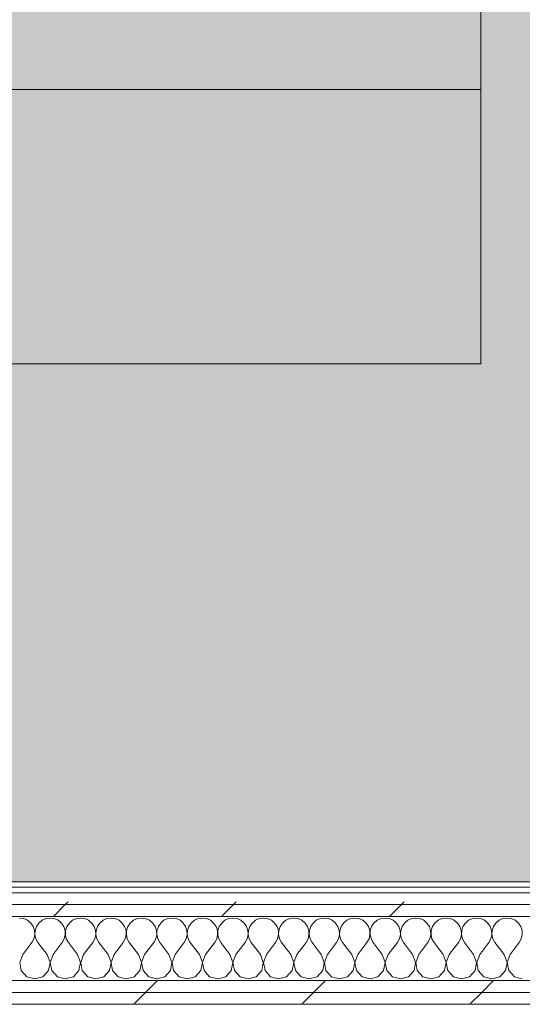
# Model space of a CAD drawing. Header units: millimetres. Extents: x -30280 to 19093, y -19284 to 4746.
# Tile 199 of 256: x -467 to 83, y -17072 to -15995. Entities that reach past the tile are written whole.
import ezdxf

# ---------------------------------------------------------------- set-up
doc = ezdxf.new("R2010")
doc.units = ezdxf.units.MM
doc.header["$MEASUREMENT"] = 0
doc.linetypes.add('Wipeout_Contour', pattern=[1000, 0, -1000])
for name, color, linetype in [('Nuevo_07_CR_Cel Ras pladur', 7, 'Continuous'), ('Nuevo_07_CR_Cel Ras_lames', 7, 'Continuous'), ('Nuevo_08_E_Envans secs', 7, 'Continuous')]:
    doc.layers.add(name, color=color, linetype=linetype)
for name, color, linetype, lineweight, true_color in [('Nuevo_07_CR_Cel Ras pladur_Pluma_Nº__102', 7, 'Continuous', 5, 0xcccccc), ('Nuevo_07_CR_Cel Ras_lames_Pluma_Nº__177', 7, 'Continuous', 15, 0xf7e046), ('Nuevo_08_E_Envans secs_Pluma_Nº__102', 7, 'Continuous', 5, 0xcccccc), ('Nuevo_08_E_Envans secs_Pluma_Nº__171', 171, 'Continuous', 13, 0xaaaaff), ('Nuevo_08_E_Envans secs_Pluma_Nº__177', 7, 'Continuous', 15, 0xf7e046)]:
    doc.layers.add(name, color=color, linetype=linetype, lineweight=lineweight, true_color=true_color)
doc.layers.add('Nuevo_07_CR_Cel Ras_lames_Pluma_Nº__20', color=1, linetype='Continuous', lineweight=5)
doc.layers.add('Nuevo_08_E_Envans secs_Pluma_Nº__1', color=7, linetype='Continuous', lineweight=5)
pattern_1 = [(45, (0, 0), (-183.8478, 183.8478), [195, -65]), (45, (7e-14, 183.85), (-183.8478, 183.8478), [195, -65])]

# ---------------------------------------------------------------- blocks, each defined once
blk = doc.blocks.new('Forjado_1_1', base_point=(-28050.8, 1700.9))
at = {"layer": 'Nuevo_07_CR_Cel Ras pladur_Pluma_Nº__102', "linetype": 'Continuous', "lineweight": 0, "true_color": 0x333333}
h = blk.add_hatch(color=250, dxfattribs=at)
h.paths.add_polyline_path([(-28050.8, 1700.9), (-1702.1, 1700.9), (-1556.1, 1700.9), (-1556.1, -1704), (-1619.1, -1704), (-1619.1, -6940.7), (-1544.1, -6940.7), (-1544.1, -7505.7), (-1616.3, -7505.7), (-1616, -11924), (-1552.9, -11924), (-1552.9, -12504), (-2036.1, -12504), (-2036.1, -12340.7), (-6985.4, -12340.7), (-6985.4, -12549.3), (-7491.4, -12549.3), (-7491.4, -12393.7), (-10655.9, -12393.7), (-10657.1, -13685.1), (-1603.6, -13694.6), (-1609.2, -16938), (375.9, -16938), (375.9, -16739), (1128.9, -16739), (1128.9, -17067), (2622.9, -17067), (5778.9, -17067), (5778.9, -16739), (6378.9, -16739), (6378.9, -12489), (5778.9, -12489), (5763.9, -12070), (3832.9, -12070), (2768.9, -12070), (2768.9, -12619.1), (2622.9, -12619.1), (2622.9, -12070), (843.9, -12070), (843.9, -12504), (363.9, -12504), (363.9, -11924), (6641.9, -11924), (6627.9, -9204), (6003.9, -9207.4), (6010.9, -7490.7), (5790.9, -7490.7), (5790.9, -6940.7), (6010.9, -6940.7), (6010.9, -1710.7), (5770.9, -1710.7), (5770.9, 3861.7), (-28038.8, 3861.7)])
h.paths.add_polyline_path([(7.4, -9099.1), (-1192.6, -9099.1), (-1192.6, 1700.9), (7.4, 1700.9)], flags=0)
h.paths.add_polyline_path([(-1181.1, -11348.2), (-1181.1, -9848.2), (5718.9, -9848.2), (5718.9, -11348.2)], flags=0)
h.paths.add_polyline_path([(38, -16371.5), (-1162, -16371.5), (-1162, -12771.5), (38, -12771.5)], flags=0)
h.paths.add_polyline_path([(2309.4, -16371.5), (1109.4, -16371.5), (1109.4, -12771.5), (2309.4, -12771.5)], flags=0)
h.paths.add_polyline_path([(2226.8, -8799.1), (2226.8, 1400.9), (3726.8, 1400.9), (3726.8, -8799.1)], flags=0)
h.paths.add_polyline_path([(3832.9, -12471.5), (5032.9, -12471.5), (5032.9, -16671.5), (3832.9, -16671.5)], flags=0)
at = {"layer": 'Nuevo_07_CR_Cel Ras pladur_Pluma_Nº__102', "color": 254, "linetype": 'Continuous', "lineweight": 5, "true_color": 0xcccccc, "flags": 128}
blk.add_lwpolyline([(1128.9, -16739), (375.9, -16739), (375.9, -16938), (-1609.2, -16938), (-1603.6, -13694.6), (-10657.1, -13685.1), (-10655.9, -12393.7), (-7491.4, -12393.7), (-7491.4, -12549.3), (-6985.4, -12549.3), (-6985.4, -12340.7), (-2036.1, -12340.7), (-2036.1, -12504), (-1552.9, -12504), (-1552.9, -11924), (-1616, -11924), (-1616.3, -7505.7)], dxfattribs=at)
blk.add_lwpolyline([(38, -16371.5), (-1162, -16371.5), (-1162, -12771.5), (38, -12771.5)], close=True, dxfattribs=at)
blk = doc.blocks.new('Forjado_11_1', base_point=(-1162, -16371.5))
at = {"layer": 'Nuevo_07_CR_Cel Ras_lames_Pluma_Nº__177', "linetype": 'Continuous', "lineweight": 0, "true_color": 0x3d3811}
blk.add_hatch(color=48, dxfattribs=at).paths.add_polyline_path([(-1162, -16371.5), (38, -16371.5), (38, -16071.5), (-1162, -16071.5)])
at = {"layer": 'Nuevo_07_CR_Cel Ras_lames_Pluma_Nº__20', "color": 1, "linetype": 'Continuous', "lineweight": 5, "flags": 128}
blk.add_lwpolyline([(-1162, -16371.5), (38, -16371.5), (38, -16071.5), (-1162, -16071.5)], close=True, dxfattribs=at)
blk = doc.blocks.new('Forjado_74_1', base_point=(-1162, -16071.5))
at = {"layer": 'Nuevo_07_CR_Cel Ras_lames_Pluma_Nº__177', "linetype": 'Continuous', "lineweight": 0, "true_color": 0x3d3811}
blk.add_hatch(color=48, dxfattribs=at).paths.add_polyline_path([(-1162, -16071.5), (38, -16071.5), (38, -15771.5), (-1162, -15771.5)])
at = {"layer": 'Nuevo_07_CR_Cel Ras_lames_Pluma_Nº__20', "color": 1, "linetype": 'Continuous', "lineweight": 5, "flags": 128}
blk.add_lwpolyline([(-1162, -16071.5), (38, -16071.5), (38, -15771.5), (-1162, -15771.5)], close=True, dxfattribs=at)
blk = doc.blocks.new('*X770')
at = {"layer": 'Nuevo_08_E_Envans secs_Pluma_Nº__102', "color": 254, "linetype": 'Continuous', "lineweight": 5, "true_color": 0xcccccc}
for p, q in [((-462.1, -16978.3), (-466.7, -16977.6)), ((-457.9, -16980.1), (-462.1, -16978.3)), ((-454.4, -16983.1), (-457.9, -16980.1)), ((-442.1, -16980.1), (-445.6, -16983.1)), ((-437.9, -16978.3), (-442.1, -16980.1)), ((-433.3, -16977.6), (-437.9, -16978.3)), ((-428.8, -16978.3), (-433.3, -16977.6)), ((-424.6, -16980.1), (-428.8, -16978.3)), ((-421, -16983.1), (-424.6, -16980.1)), ((-408.8, -16980.1), (-412.3, -16983.1)), ((-404.6, -16978.3), (-408.8, -16980.1)), ((-400, -16977.6), (-404.6, -16978.3)), ((-395.4, -16978.3), (-400, -16977.6)), ((-391.2, -16980.1), (-395.4, -16978.3)), ((-387.7, -16983.1), (-391.2, -16980.1)), ((-375.4, -16980.1), (-379, -16983.1)), ((-371.2, -16978.3), (-375.4, -16980.1)), ((-366.7, -16977.6), (-371.2, -16978.3)), ((-362.1, -16978.3), (-366.7, -16977.6)), ((-357.9, -16980.1), (-362.1, -16978.3)), ((-354.4, -16983.1), (-357.9, -16980.1)), ((-342.1, -16980.1), (-345.6, -16983.1)), ((-337.9, -16978.3), (-342.1, -16980.1)), ((-333.3, -16977.6), (-337.9, -16978.3)), ((-328.8, -16978.3), (-333.3, -16977.6)), ((-324.6, -16980.1), (-328.8, -16978.3)), ((-321, -16983.1), (-324.6, -16980.1)), ((-308.8, -16980.1), (-312.3, -16983.1)), ((-304.6, -16978.3), (-308.8, -16980.1)), ((-300, -16977.6), (-304.6, -16978.3)), ((-295.4, -16978.3), (-300, -16977.6)), ((-291.2, -16980.1), (-295.4, -16978.3)), ((-287.7, -16983.1), (-291.2, -16980.1)), ((-275.4, -16980.1), (-279, -16983.1)), ((-271.2, -16978.3), (-275.4, -16980.1)), ((-266.7, -16977.6), (-271.2, -16978.3)), ((-262.1, -16978.3), (-266.7, -16977.6)), ((-257.9, -16980.1), (-262.1, -16978.3)), ((-254.4, -16983.1), (-257.9, -16980.1)), ((-242.1, -16980.1), (-245.6, -16983.1)), ((-237.9, -16978.3), (-242.1, -16980.1)), ((-233.3, -16977.6), (-237.9, -16978.3)), ((-228.8, -16978.3), (-233.3, -16977.6)), ((-224.6, -16980.1), (-228.8, -16978.3)), ((-221, -16983.1), (-224.6, -16980.1)), ((-208.8, -16980.1), (-212.3, -16983.1)), ((-204.6, -16978.3), (-208.8, -16980.1)), ((-200, -16977.6), (-204.6, -16978.3)), ((-195.4, -16978.3), (-200, -16977.6)), ((-191.2, -16980.1), (-195.4, -16978.3)), ((-187.7, -16983.1), (-191.2, -16980.1)), ((-175.4, -16980.1), (-179, -16983.1)), ((-171.2, -16978.3), (-175.4, -16980.1)), ((-166.7, -16977.6), (-171.2, -16978.3)), ((-162.1, -16978.3), (-166.7, -16977.6)), ((-157.9, -16980.1), (-162.1, -16978.3)), ((-154.4, -16983.1), (-157.9, -16980.1)), ((-142.1, -16980.1), (-145.6, -16983.1)), ((-137.9, -16978.3), (-142.1, -16980.1)), ((-133.3, -16977.6), (-137.9, -16978.3)), ((-128.8, -16978.3), (-133.3, -16977.6)), ((-124.6, -16980.1), (-128.8, -16978.3)), ((-121, -16983.1), (-124.6, -16980.1)), ((-108.8, -16980.1), (-112.3, -16983.1)), ((-104.6, -16978.3), (-108.8, -16980.1)), ((-100, -16977.6), (-104.6, -16978.3)), ((-95.4, -16978.3), (-100, -16977.6)), ((-91.2, -16980.1), (-95.4, -16978.3)), ((-87.7, -16983.1), (-91.2, -16980.1)), ((-75.4, -16980.1), (-79, -16983.1)), ((-71.2, -16978.3), (-75.4, -16980.1)), ((-66.7, -16977.6), (-71.2, -16978.3)), ((-62.1, -16978.3), (-66.7, -16977.6)), ((-57.9, -16980.1), (-62.1, -16978.3)), ((-54.4, -16983.1), (-57.9, -16980.1)), ((-42.1, -16980.1), (-45.6, -16983.1)), ((-37.9, -16978.3), (-42.1, -16980.1)), ((-33.3, -16977.6), (-37.9, -16978.3)), ((-28.8, -16978.3), (-33.3, -16977.6)), ((-24.6, -16980.1), (-28.8, -16978.3)), ((-21, -16983.1), (-24.6, -16980.1)), ((-8.8, -16980.1), (-12.3, -16983.1)), ((-4.6, -16978.3), (-8.8, -16980.1)), ((0, -16977.6), (-4.6, -16978.3)), ((4.6, -16978.3), (0, -16977.6)), ((8.8, -16980.1), (4.6, -16978.3)), ((12.3, -16983.1), (8.8, -16980.1)), ((24.6, -16980.1), (21, -16983.1)), ((28.8, -16978.3), (24.6, -16980.1)), ((33.3, -16977.6), (28.8, -16978.3)), ((37.9, -16978.3), (33.3, -16977.6)), ((42.1, -16980.1), (37.9, -16978.3)), ((45.6, -16983.1), (42.1, -16980.1)), ((57.9, -16980.1), (54.4, -16983.1)), ((62.1, -16978.3), (57.9, -16980.1)), ((66.7, -16977.6), (62.1, -16978.3)), ((71.2, -16978.3), (66.7, -16977.6)), ((75.4, -16980.1), (71.2, -16978.3)), ((79, -16983.1), (75.4, -16980.1)), ((-451.8, -16986.9), (-454.4, -16983.1)), ((-450.3, -16991.2), (-451.8, -16986.9)), ((-448.2, -16986.9), (-449.7, -16991.2)), ((-445.6, -16983.1), (-448.2, -16986.9)), ((-418.4, -16986.9), (-421, -16983.1)), ((-417, -16991.2), (-418.4, -16986.9)), ((-414.9, -16986.9), (-416.4, -16991.2)), ((-412.3, -16983.1), (-414.9, -16986.9)), ((-385.1, -16986.9), (-387.7, -16983.1)), ((-383.6, -16991.2), (-385.1, -16986.9)), ((-381.6, -16986.9), (-383, -16991.2)), ((-379, -16983.1), (-381.6, -16986.9)), ((-351.8, -16986.9), (-354.4, -16983.1)), ((-350.3, -16991.2), (-351.8, -16986.9)), ((-348.2, -16986.9), (-349.7, -16991.2)), ((-345.6, -16983.1), (-348.2, -16986.9)), ((-318.4, -16986.9), (-321, -16983.1)), ((-317, -16991.2), (-318.4, -16986.9)), ((-314.9, -16986.9), (-316.4, -16991.2)), ((-312.3, -16983.1), (-314.9, -16986.9)), ((-285.1, -16986.9), (-287.7, -16983.1)), ((-283.6, -16991.2), (-285.1, -16986.9)), ((-281.6, -16986.9), (-283, -16991.2)), ((-279, -16983.1), (-281.6, -16986.9)), ((-251.8, -16986.9), (-254.4, -16983.1)), ((-250.3, -16991.2), (-251.8, -16986.9)), ((-248.2, -16986.9), (-249.7, -16991.2)), ((-245.6, -16983.1), (-248.2, -16986.9)), ((-218.4, -16986.9), (-221, -16983.1)), ((-217, -16991.2), (-218.4, -16986.9)), ((-214.9, -16986.9), (-216.4, -16991.2)), ((-212.3, -16983.1), (-214.9, -16986.9)), ((-185.1, -16986.9), (-187.7, -16983.1)), ((-183.6, -16991.2), (-185.1, -16986.9)), ((-181.6, -16986.9), (-183, -16991.2)), ((-179, -16983.1), (-181.6, -16986.9)), ((-151.8, -16986.9), (-154.4, -16983.1)), ((-150.3, -16991.2), (-151.8, -16986.9)), ((-148.2, -16986.9), (-149.7, -16991.2)), ((-145.6, -16983.1), (-148.2, -16986.9)), ((-118.4, -16986.9), (-121, -16983.1)), ((-117, -16991.2), (-118.4, -16986.9)), ((-114.9, -16986.9), (-116.4, -16991.2)), ((-112.3, -16983.1), (-114.9, -16986.9)), ((-85.1, -16986.9), (-87.7, -16983.1)), ((-83.6, -16991.2), (-85.1, -16986.9)), ((-81.6, -16986.9), (-83, -16991.2)), ((-79, -16983.1), (-81.6, -16986.9)), ((-51.8, -16986.9), (-54.4, -16983.1)), ((-50.3, -16991.2), (-51.8, -16986.9)), ((-48.2, -16986.9), (-49.7, -16991.2)), ((-45.6, -16983.1), (-48.2, -16986.9)), ((-18.4, -16986.9), (-21, -16983.1)), ((-17, -16991.2), (-18.4, -16986.9)), ((-14.9, -16986.9), (-16.4, -16991.2)), ((-12.3, -16983.1), (-14.9, -16986.9)), ((14.9, -16986.9), (12.3, -16983.1)), ((16.4, -16991.2), (14.9, -16986.9)), ((18.4, -16986.9), (17, -16991.2)), ((21, -16983.1), (18.4, -16986.9)), ((48.2, -16986.9), (45.6, -16983.1)), ((49.7, -16991.2), (48.2, -16986.9)), ((51.8, -16986.9), (50.3, -16991.2)), ((54.4, -16983.1), (51.8, -16986.9)), ((81.6, -16986.9), (79, -16983.1)), ((83, -16991.2), (81.6, -16986.9)), ((-453.3, -17004.3), (-451.1, -17000.3)), ((-451.1, -17000.3), (-450.1, -16995.8)), ((-450.1, -16995.8), (-450.3, -16991.2)), ((-449.7, -16991.2), (-449.9, -16995.8)), ((-449.9, -16995.8), (-448.9, -17000.3)), ((-448.9, -17000.3), (-446.7, -17004.3)), ((-420, -17004.3), (-417.8, -17000.3)), ((-417.8, -17000.3), (-416.7, -16995.8)), ((-416.7, -16995.8), (-417, -16991.2)), ((-416.4, -16991.2), (-416.6, -16995.8)), ((-416.6, -16995.8), (-415.6, -17000.3)), ((-415.6, -17000.3), (-413.3, -17004.3)), ((-386.7, -17004.3), (-384.4, -17000.3)), ((-384.4, -17000.3), (-383.4, -16995.8)), ((-383.4, -16995.8), (-383.6, -16991.2)), ((-383, -16991.2), (-383.3, -16995.8)), ((-383.3, -16995.8), (-382.2, -17000.3)), ((-382.2, -17000.3), (-380, -17004.3)), ((-353.3, -17004.3), (-351.1, -17000.3)), ((-351.1, -17000.3), (-350.1, -16995.8)), ((-350.1, -16995.8), (-350.3, -16991.2)), ((-349.7, -16991.2), (-349.9, -16995.8)), ((-349.9, -16995.8), (-348.9, -17000.3)), ((-348.9, -17000.3), (-346.7, -17004.3)), ((-320, -17004.3), (-317.8, -17000.3)), ((-317.8, -17000.3), (-316.7, -16995.8)), ((-316.7, -16995.8), (-317, -16991.2)), ((-316.4, -16991.2), (-316.6, -16995.8)), ((-316.6, -16995.8), (-315.6, -17000.3)), ((-315.6, -17000.3), (-313.3, -17004.3)), ((-286.7, -17004.3), (-284.4, -17000.3)), ((-284.4, -17000.3), (-283.4, -16995.8)), ((-283.4, -16995.8), (-283.6, -16991.2)), ((-283, -16991.2), (-283.3, -16995.8)), ((-283.3, -16995.8), (-282.2, -17000.3)), ((-282.2, -17000.3), (-280, -17004.3)), ((-253.3, -17004.3), (-251.1, -17000.3)), ((-251.1, -17000.3), (-250.1, -16995.8)), ((-250.1, -16995.8), (-250.3, -16991.2)), ((-249.7, -16991.2), (-249.9, -16995.8)), ((-249.9, -16995.8), (-248.9, -17000.3)), ((-248.9, -17000.3), (-246.7, -17004.3)), ((-220, -17004.3), (-217.8, -17000.3)), ((-217.8, -17000.3), (-216.7, -16995.8)), ((-216.7, -16995.8), (-217, -16991.2)), ((-216.4, -16991.2), (-216.6, -16995.8)), ((-216.6, -16995.8), (-215.6, -17000.3)), ((-215.6, -17000.3), (-213.3, -17004.3)), ((-186.7, -17004.3), (-184.4, -17000.3)), ((-184.4, -17000.3), (-183.4, -16995.8)), ((-183.4, -16995.8), (-183.6, -16991.2)), ((-183, -16991.2), (-183.3, -16995.8)), ((-183.3, -16995.8), (-182.2, -17000.3)), ((-182.2, -17000.3), (-180, -17004.3)), ((-153.3, -17004.3), (-151.1, -17000.3)), ((-151.1, -17000.3), (-150.1, -16995.8)), ((-150.1, -16995.8), (-150.3, -16991.2)), ((-149.7, -16991.2), (-149.9, -16995.8)), ((-149.9, -16995.8), (-148.9, -17000.3)), ((-148.9, -17000.3), (-146.7, -17004.3)), ((-120, -17004.3), (-117.8, -17000.3)), ((-117.8, -17000.3), (-116.7, -16995.8)), ((-116.7, -16995.8), (-117, -16991.2)), ((-116.4, -16991.2), (-116.6, -16995.8)), ((-116.6, -16995.8), (-115.6, -17000.3)), ((-115.6, -17000.3), (-113.3, -17004.3)), ((-86.7, -17004.3), (-84.4, -17000.3)), ((-84.4, -17000.3), (-83.4, -16995.8)), ((-83.4, -16995.8), (-83.6, -16991.2)), ((-83, -16991.2), (-83.3, -16995.8)), ((-83.3, -16995.8), (-82.2, -17000.3)), ((-82.2, -17000.3), (-80, -17004.3)), ((-53.3, -17004.3), (-51.1, -17000.3)), ((-51.1, -17000.3), (-50.1, -16995.8)), ((-50.1, -16995.8), (-50.3, -16991.2)), ((-49.7, -16991.2), (-49.9, -16995.8)), ((-49.9, -16995.8), (-48.9, -17000.3)), ((-48.9, -17000.3), (-46.7, -17004.3)), ((-20, -17004.3), (-17.8, -17000.3)), ((-17.8, -17000.3), (-16.7, -16995.8)), ((-16.7, -16995.8), (-17, -16991.2)), ((-16.4, -16991.2), (-16.6, -16995.8)), ((-16.6, -16995.8), (-15.6, -17000.3)), ((-15.6, -17000.3), (-13.3, -17004.3)), ((13.3, -17004.3), (15.6, -17000.3)), ((15.6, -17000.3), (16.6, -16995.8)), ((16.6, -16995.8), (16.4, -16991.2)), ((17, -16991.2), (16.7, -16995.8)), ((16.7, -16995.8), (17.8, -17000.3)), ((17.8, -17000.3), (20, -17004.3)), ((46.7, -17004.3), (48.9, -17000.3)), ((48.9, -17000.3), (49.9, -16995.8)), ((49.9, -16995.8), (49.7, -16991.2)), ((50.3, -16991.2), (50.1, -16995.8)), ((50.1, -16995.8), (51.1, -17000.3)), ((51.1, -17000.3), (53.3, -17004.3)), ((80, -17004.3), (82.2, -17000.3)), ((82.2, -17000.3), (83.3, -16995.8)), ((83.3, -16995.8), (83, -16991.2)), ((-463.3, -17017.6), (-453.3, -17004.3)), ((-436.7, -17017.6), (-446.7, -17004.3)), ((-430, -17017.6), (-420, -17004.3)), ((-403.3, -17017.6), (-413.3, -17004.3)), ((-396.7, -17017.6), (-386.7, -17004.3)), ((-370, -17017.6), (-380, -17004.3)), ((-363.3, -17017.6), (-353.3, -17004.3)), ((-336.7, -17017.6), (-346.7, -17004.3)), ((-330, -17017.6), (-320, -17004.3)), ((-303.3, -17017.6), (-313.3, -17004.3)), ((-296.7, -17017.6), (-286.7, -17004.3)), ((-270, -17017.6), (-280, -17004.3)), ((-263.3, -17017.6), (-253.3, -17004.3)), ((-236.7, -17017.6), (-246.7, -17004.3)), ((-230, -17017.6), (-220, -17004.3)), ((-203.3, -17017.6), (-213.3, -17004.3)), ((-196.7, -17017.6), (-186.7, -17004.3)), ((-170, -17017.6), (-180, -17004.3)), ((-163.3, -17017.6), (-153.3, -17004.3)), ((-136.7, -17017.6), (-146.7, -17004.3)), ((-130, -17017.6), (-120, -17004.3)), ((-103.3, -17017.6), (-113.3, -17004.3)), ((-96.7, -17017.6), (-86.7, -17004.3)), ((-70, -17017.6), (-80, -17004.3)), ((-63.3, -17017.6), (-53.3, -17004.3)), ((-36.7, -17017.6), (-46.7, -17004.3)), ((-30, -17017.6), (-20, -17004.3)), ((-3.3, -17017.6), (-13.3, -17004.3)), ((3.3, -17017.6), (13.3, -17004.3)), ((30, -17017.6), (20, -17004.3)), ((36.7, -17017.6), (46.7, -17004.3)), ((63.3, -17017.6), (53.3, -17004.3)), ((70, -17017.6), (80, -17004.3)), ((-463.3, -17017.6), (-466.6, -17026.1)), ((-433.4, -17026.1), (-436.7, -17017.6)), ((-430, -17017.6), (-433.3, -17026.1)), ((-400.1, -17026.1), (-403.3, -17017.6)), ((-396.7, -17017.6), (-399.9, -17026.1)), ((-366.7, -17026.1), (-370, -17017.6)), ((-363.3, -17017.6), (-366.6, -17026.1)), ((-333.4, -17026.1), (-336.7, -17017.6)), ((-330, -17017.6), (-333.3, -17026.1)), ((-300.1, -17026.1), (-303.3, -17017.6)), ((-296.7, -17017.6), (-299.9, -17026.1)), ((-266.7, -17026.1), (-270, -17017.6)), ((-263.3, -17017.6), (-266.6, -17026.1)), ((-233.4, -17026.1), (-236.7, -17017.6)), ((-230, -17017.6), (-233.3, -17026.1)), ((-200.1, -17026.1), (-203.3, -17017.6)), ((-196.7, -17017.6), (-199.9, -17026.1)), ((-166.7, -17026.1), (-170, -17017.6)), ((-163.3, -17017.6), (-166.6, -17026.1)), ((-133.4, -17026.1), (-136.7, -17017.6)), ((-130, -17017.6), (-133.3, -17026.1)), ((-100.1, -17026.1), (-103.3, -17017.6)), ((-96.7, -17017.6), (-99.9, -17026.1)), ((-66.7, -17026.1), (-70, -17017.6)), ((-63.3, -17017.6), (-66.6, -17026.1)), ((-33.4, -17026.1), (-36.7, -17017.6)), ((-30, -17017.6), (-33.3, -17026.1)), ((-0.1, -17026.1), (-3.3, -17017.6)), ((3.3, -17017.6), (0.1, -17026.1)), ((33.3, -17026.1), (30, -17017.6)), ((36.7, -17017.6), (33.4, -17026.1)), ((66.6, -17026.1), (63.3, -17017.6)), ((70, -17017.6), (66.7, -17026.1)), ((-466.6, -17026.1), (-464.9, -17035.1)), ((-435.1, -17035.1), (-433.4, -17026.1)), ((-433.3, -17026.1), (-431.6, -17035.1)), ((-401.8, -17035.1), (-400.1, -17026.1)), ((-399.9, -17026.1), (-398.2, -17035.1)), ((-368.4, -17035.1), (-366.7, -17026.1)), ((-366.6, -17026.1), (-364.9, -17035.1)), ((-335.1, -17035.1), (-333.4, -17026.1)), ((-333.3, -17026.1), (-331.6, -17035.1)), ((-301.8, -17035.1), (-300.1, -17026.1)), ((-299.9, -17026.1), (-298.2, -17035.1)), ((-268.4, -17035.1), (-266.7, -17026.1)), ((-266.6, -17026.1), (-264.9, -17035.1)), ((-235.1, -17035.1), (-233.4, -17026.1)), ((-233.3, -17026.1), (-231.6, -17035.1)), ((-201.8, -17035.1), (-200.1, -17026.1)), ((-199.9, -17026.1), (-198.2, -17035.1)), ((-168.4, -17035.1), (-166.7, -17026.1)), ((-166.6, -17026.1), (-164.9, -17035.1)), ((-135.1, -17035.1), (-133.4, -17026.1)), ((-133.3, -17026.1), (-131.6, -17035.1)), ((-101.8, -17035.1), (-100.1, -17026.1)), ((-99.9, -17026.1), (-98.2, -17035.1)), ((-68.4, -17035.1), (-66.7, -17026.1)), ((-66.6, -17026.1), (-64.9, -17035.1)), ((-35.1, -17035.1), (-33.4, -17026.1)), ((-33.3, -17026.1), (-31.6, -17035.1)), ((-1.8, -17035.1), (-0.1, -17026.1)), ((0.1, -17026.1), (1.8, -17035.1)), ((31.6, -17035.1), (33.3, -17026.1)), ((33.4, -17026.1), (35.1, -17035.1)), ((64.9, -17035.1), (66.6, -17026.1)), ((66.7, -17026.1), (68.4, -17035.1)), ((-464.9, -17035.1), (-458.8, -17041.8)), ((-458.8, -17041.8), (-450, -17044.3)), ((-450, -17044.3), (-441.2, -17041.8)), ((-441.2, -17041.8), (-435.1, -17035.1)), ((-431.6, -17035.1), (-425.4, -17041.8)), ((-425.4, -17041.8), (-416.7, -17044.3)), ((-416.7, -17044.3), (-407.9, -17041.8)), ((-407.9, -17041.8), (-401.8, -17035.1)), ((-398.2, -17035.1), (-392.1, -17041.8)), ((-392.1, -17041.8), (-383.3, -17044.3)), ((-383.3, -17044.3), (-374.6, -17041.8)), ((-374.6, -17041.8), (-368.4, -17035.1)), ((-364.9, -17035.1), (-358.8, -17041.8)), ((-358.8, -17041.8), (-350, -17044.3)), ((-350, -17044.3), (-341.2, -17041.8)), ((-341.2, -17041.8), (-335.1, -17035.1)), ((-331.6, -17035.1), (-325.4, -17041.8)), ((-325.4, -17041.8), (-316.7, -17044.3)), ((-316.7, -17044.3), (-307.9, -17041.8)), ((-307.9, -17041.8), (-301.8, -17035.1)), ((-298.2, -17035.1), (-292.1, -17041.8)), ((-292.1, -17041.8), (-283.3, -17044.3)), ((-283.3, -17044.3), (-274.6, -17041.8)), ((-274.6, -17041.8), (-268.4, -17035.1)), ((-264.9, -17035.1), (-258.8, -17041.8)), ((-258.8, -17041.8), (-250, -17044.3)), ((-250, -17044.3), (-241.2, -17041.8)), ((-241.2, -17041.8), (-235.1, -17035.1)), ((-231.6, -17035.1), (-225.4, -17041.8)), ((-225.4, -17041.8), (-216.7, -17044.3)), ((-216.7, -17044.3), (-207.9, -17041.8)), ((-207.9, -17041.8), (-201.8, -17035.1)), ((-198.2, -17035.1), (-192.1, -17041.8)), ((-192.1, -17041.8), (-183.3, -17044.3)), ((-183.3, -17044.3), (-174.6, -17041.8)), ((-174.6, -17041.8), (-168.4, -17035.1)), ((-164.9, -17035.1), (-158.8, -17041.8)), ((-158.8, -17041.8), (-150, -17044.3)), ((-150, -17044.3), (-141.2, -17041.8)), ((-141.2, -17041.8), (-135.1, -17035.1)), ((-131.6, -17035.1), (-125.4, -17041.8)), ((-125.4, -17041.8), (-116.7, -17044.3)), ((-116.7, -17044.3), (-107.9, -17041.8)), ((-107.9, -17041.8), (-101.8, -17035.1)), ((-98.2, -17035.1), (-92.1, -17041.8)), ((-92.1, -17041.8), (-83.3, -17044.3)), ((-83.3, -17044.3), (-74.6, -17041.8)), ((-74.6, -17041.8), (-68.4, -17035.1)), ((-64.9, -17035.1), (-58.8, -17041.8)), ((-58.8, -17041.8), (-50, -17044.3)), ((-50, -17044.3), (-41.2, -17041.8)), ((-41.2, -17041.8), (-35.1, -17035.1)), ((-31.6, -17035.1), (-25.4, -17041.8)), ((-25.4, -17041.8), (-16.7, -17044.3)), ((-16.7, -17044.3), (-7.9, -17041.8)), ((-7.9, -17041.8), (-1.8, -17035.1)), ((1.8, -17035.1), (7.9, -17041.8)), ((7.9, -17041.8), (16.7, -17044.3)), ((16.7, -17044.3), (25.4, -17041.8)), ((25.4, -17041.8), (31.6, -17035.1)), ((35.1, -17035.1), (41.2, -17041.8)), ((41.2, -17041.8), (50, -17044.3)), ((50, -17044.3), (58.8, -17041.8)), ((58.8, -17041.8), (64.9, -17035.1)), ((68.4, -17035.1), (74.6, -17041.8)), ((74.6, -17041.8), (83.3, -17044.3))]:
    blk.add_line(p, q, dxfattribs=at)
blk = doc.blocks.new('Muro_124_1', base_point=(-1743.3, -17084))
at = {"color": 254, "linetype": 'Wipeout_Contour', "lineweight": 0, "ltscale": 67914.204111}
blk.add_wipeout([(363.9, -16938), (-1555.3, -16938), (-1555.3, -16944), (363.9, -16944)], dxfattribs=at).dxf.layer = 'Nuevo_08_E_Envans secs'
at = {"color": 254, "linetype": 'Wipeout_Contour', "lineweight": 0, "ltscale": 68450.303392}
blk.add_wipeout([(-1743.3, -17072), (428.9, -17072), (428.9, -17059), (-1743.3, -17059)], dxfattribs=at).dxf.layer = 'Nuevo_08_E_Envans secs'
at = {"layer": 'Nuevo_08_E_Envans secs_Pluma_Nº__171', "linetype": 'Continuous', "lineweight": 13, "true_color": 0xaaaaff}
h = blk.add_hatch(dxfattribs=at)
h.set_pattern_fill('Panellat_HPL_0001', color=161, style=0, pattern_type=2)
h.set_pattern_definition(pattern_1)
h.paths.add_polyline_path([(363.9, -16938), (-1555.3, -16938), (-1555.3, -16944), (363.9, -16944)])
at = {"layer": 'Nuevo_08_E_Envans secs_Pluma_Nº__177', "linetype": 'Continuous', "lineweight": 15, "true_color": 0xf7e046}
h = blk.add_hatch(dxfattribs=at)
h.set_pattern_fill('Panellat_HPL_0001', color=53, style=0, pattern_type=2)
h.set_pattern_definition(pattern_1)
h.paths.add_polyline_path([(-1743.3, -17072), (428.9, -17072), (428.9, -17059), (-1743.3, -17059)])
at = {"layer": 'Nuevo_08_E_Envans secs_Pluma_Nº__1', "color": 7, "linetype": 'Continuous', "lineweight": 5}
for p, q in [((-1555.3, -16944), (363.9, -16944)), ((-1743.3, -17072), (428.9, -17072))]:
    blk.add_line(p, q, dxfattribs=at)
at = {"layer": 'Nuevo_08_E_Envans secs_Pluma_Nº__1', "color": 7, "linetype": 'Continuous', "lineweight": 5, "flags": 128}
blk.add_lwpolyline([(363.9, -16938), (-1555.3, -16938)], dxfattribs=at)
at = {"color": 254, "linetype": 'Wipeout_Contour', "lineweight": 0, "ltscale": 68398.446312}
blk.add_wipeout([(-1743.3, -17059), (428.9, -17059), (428.9, -17046), (-1743.3, -17046)], dxfattribs=at).dxf.layer = 'Nuevo_08_E_Envans secs'
at = {"layer": 'Nuevo_08_E_Envans secs_Pluma_Nº__177', "linetype": 'Continuous', "lineweight": 15, "true_color": 0xf7e046}
h = blk.add_hatch(dxfattribs=at)
h.set_pattern_fill('Panellat_HPL_0001', color=53, style=0, pattern_type=2)
h.set_pattern_definition(pattern_1)
h.paths.add_polyline_path([(-1743.3, -17059), (428.9, -17059), (428.9, -17046), (-1743.3, -17046)])
at = {"layer": 'Nuevo_08_E_Envans secs_Pluma_Nº__1', "color": 7, "linetype": 'Continuous', "lineweight": 5}
for p, q in [((-1593.4, -17046), (388.9, -17046)), ((-1743.3, -17059), (428.9, -17059))]:
    blk.add_line(p, q, dxfattribs=at)
at = {"layer": 'Nuevo_08_E_Envans secs', "color": 7, "lineweight": 20}
blk.add_blockref('*X770', (0, 0), dxfattribs=at)
at = {"color": 254, "linetype": 'Wipeout_Contour', "lineweight": 0, "ltscale": 68033.665155}
blk.add_wipeout([(388.9, -16963), (-1580.3, -16963), (-1580.3, -16976), (388.9, -16976)], dxfattribs=at).dxf.layer = 'Nuevo_08_E_Envans secs'
at = {"layer": 'Nuevo_08_E_Envans secs_Pluma_Nº__177', "linetype": 'Continuous', "lineweight": 15, "true_color": 0xf7e046}
h = blk.add_hatch(dxfattribs=at)
h.set_pattern_fill('Panellat_HPL_0001', color=53, style=0, pattern_type=2)
h.set_pattern_definition(pattern_1)
h.paths.add_polyline_path([(388.9, -16963), (-1580.3, -16963), (-1580.3, -16976), (388.9, -16976)])
at = {"layer": 'Nuevo_08_E_Envans secs_Pluma_Nº__1', "color": 7, "linetype": 'Continuous', "lineweight": 5}
blk.add_line((-1580.3, -16976), (388.9, -16976), dxfattribs=at)
at = {"color": 254, "linetype": 'Wipeout_Contour', "lineweight": 0, "ltscale": 67978.793297}
blk.add_wipeout([(375.9, -16950), (-1567.3, -16950), (-1567.3, -16963), (375.9, -16963)], dxfattribs=at).dxf.layer = 'Nuevo_08_E_Envans secs'
at = {"layer": 'Nuevo_08_E_Envans secs_Pluma_Nº__177', "linetype": 'Continuous', "lineweight": 15, "true_color": 0xf7e046}
h = blk.add_hatch(dxfattribs=at)
h.set_pattern_fill('Panellat_HPL_0001', color=53, style=0, pattern_type=2)
h.set_pattern_definition(pattern_1)
h.paths.add_polyline_path([(375.9, -16950), (-1567.3, -16950), (-1567.3, -16963), (375.9, -16963)])
at = {"layer": 'Nuevo_08_E_Envans secs_Pluma_Nº__1', "color": 7, "linetype": 'Continuous', "lineweight": 5}
for p, q in [((-1561.3, -16950), (369.9, -16950)), ((-1567.3, -16963), (375.9, -16963))]:
    blk.add_line(p, q, dxfattribs=at)

msp = doc.modelspace()

# ---------------------------------------------------------------- block references
at = {"layer": 'Nuevo_07_CR_Cel Ras pladur', "color": 254, "linetype": 'Continuous', "lineweight": 5, "true_color": 0xcccccc}
msp.add_blockref('Forjado_1_1', (-28050.8, 1700.9), dxfattribs=at)
at = {"layer": 'Nuevo_07_CR_Cel Ras_lames', "color": 1, "linetype": 'Continuous', "lineweight": 5}
for name, p in [('Forjado_74_1', (-1162, -16071.5)), ('Forjado_11_1', (-1162, -16371.5))]:
    msp.add_blockref(name, p, dxfattribs=at)

# ---------------------------------------------------------------- next in the draw order: block references
at = {"layer": 'Nuevo_08_E_Envans secs', "color": 7, "lineweight": 20}
msp.add_blockref('Muro_124_1', (-1743.3, -17084), dxfattribs=at)

doc.saveas('drawing.dxf')
